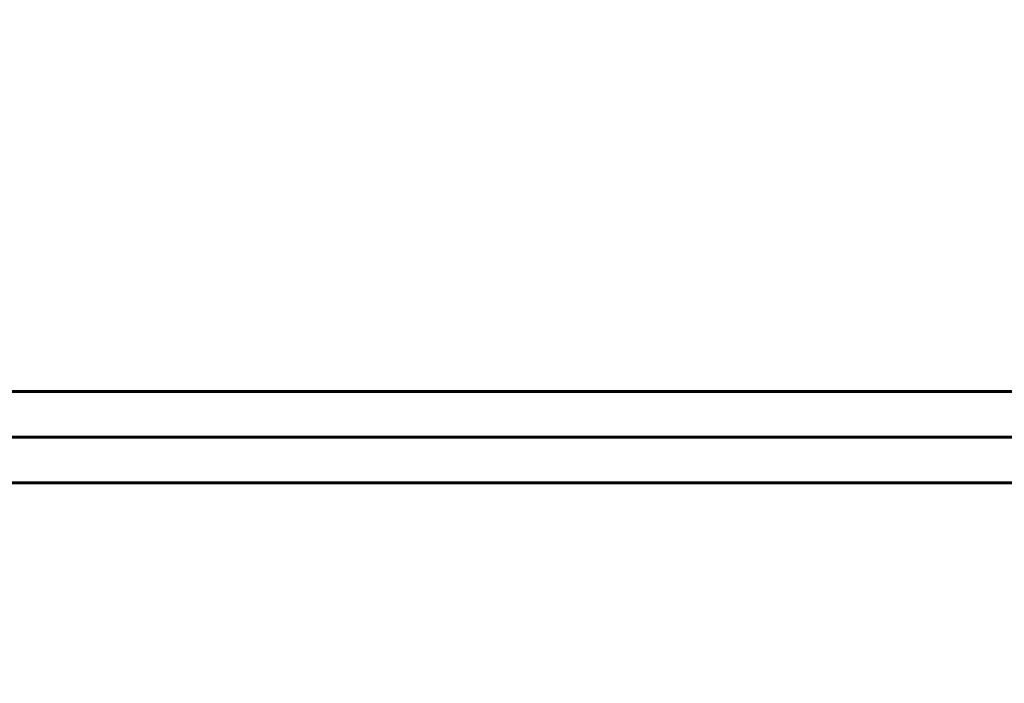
# Model space of a CAD drawing. Header units: millimetres. Extents: x 2063114 to 14983986, y -126020516 to 213791.
# Tile 127 of 256: x 2340724 to 2351529, y -1581703 to -1574420. Entities that reach past the tile are written whole.
import ezdxf

# ---------------------------------------------------------------- set-up
doc = ezdxf.new("R2010")
doc.units = ezdxf.units.MM
doc.layers.add('_print', color=6, linetype='Continuous', lineweight=60, plot=False)

# ---------------------------------------------------------------- blocks, each defined once
blk = doc.blocks.new('*U1590')
at = {"color": 0, "ltscale": 25}
blk.add_lwpolyline([(-59400, 42000), (0, 42000), (0, 0), (-59400, 0)], close=True, dxfattribs=at)
at = {"color": 0, "lineweight": 60, "ltscale": 25}
blk.add_lwpolyline([(-57400, 41500), (-500, 41500), (-500, 500), (-57400, 500)], close=True, dxfattribs=at)

msp = doc.modelspace()

# ---------------------------------------------------------------- linework, layer by layer
at = {"layer": '_print', "ltscale": 100}
for points in [[(2379792.08613, -1579001.43901), (2320392.08613, -1579001.43901), (2320392.08613, -1537001.43901), (2379792.08613, -1537001.43901)], [(2379792.08613, -1621001.43901), (2320392.08613, -1621001.43901), (2320392.08613, -1579001.43901), (2379792.08613, -1579001.43901)]]:
    msp.add_lwpolyline(points, close=True, dxfattribs=at)

# ---------------------------------------------------------------- block references
for p in [(2379792.08613, -1579001.43901), (2379792.08613, -1621001.43901)]:
    msp.add_blockref('*U1590', p)

doc.saveas('drawing.dxf')
